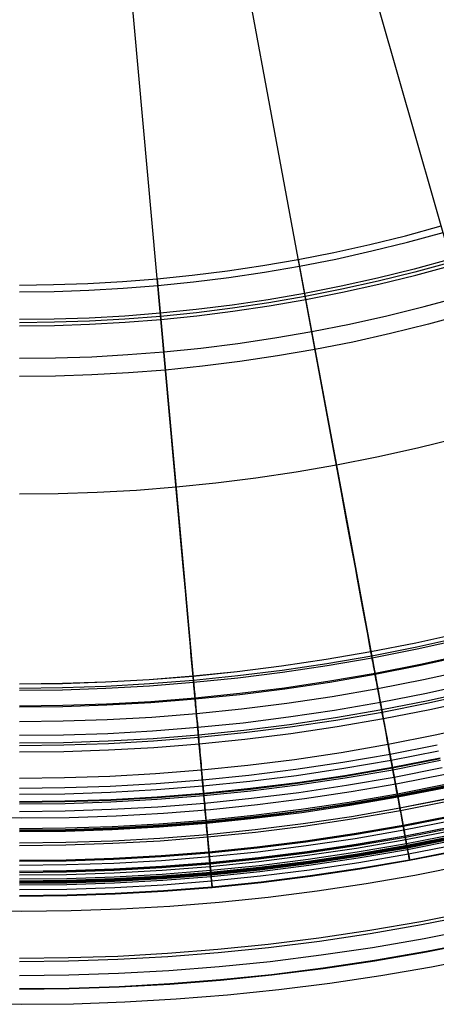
# Model space of a CAD drawing. Header units: millimetres. Extents: x -14 to 488, y -50 to 50.
# Tile 119 of 256: x 297.79 to 304.5, y -36.24 to -20.39. Entities that reach past the tile are written whole.
import ezdxf

# ---------------------------------------------------------------- set-up
doc = ezdxf.new("R2010")
doc.units = ezdxf.units.MM
doc.header["$MEASUREMENT"] = 0
doc.layers.add('Default', color=7, linetype='Continuous')

msp = doc.modelspace()

# ---------------------------------------------------------------- linework, layer by layer
at = {"layer": 'Default'}
for points in [[(297.791, -24.657), (298.339, -24.651), (298.891, -24.633), (299.447, -24.602), (300.007, -24.557), (300.571, -24.5), (301.137, -24.429), (301.707, -24.344), (302.278, -24.246), (302.851, -24.132), (303.426, -24.005), (304.001, -23.863), (304.576, -23.705)], [(304.729, -24.241), (304.141, -24.401), (303.553, -24.547), (302.966, -24.677), (302.379, -24.793), (301.795, -24.894), (301.213, -24.981), (300.633, -25.053), (300.057, -25.112), (299.484, -25.157), (298.915, -25.189), (298.351, -25.208), (297.791, -25.214)], [(304.743, -24.288), (304.153, -24.449), (303.564, -24.595), (302.976, -24.726), (302.388, -24.841), (301.803, -24.943), (301.22, -25.03), (300.639, -25.102), (300.061, -25.161), (299.488, -25.206), (298.918, -25.238), (298.352, -25.257), (297.791, -25.263)], [(297.791, -25.312), (298.353, -25.306), (298.92, -25.287), (299.491, -25.255), (300.066, -25.21), (300.644, -25.151), (301.226, -25.078), (301.811, -24.991), (302.397, -24.89), (302.986, -24.773), (303.575, -24.642), (304.166, -24.496), (304.756, -24.335)], [(304.982, -25.122), (304.372, -25.289), (303.762, -25.439), (303.154, -25.575), (302.546, -25.695), (301.941, -25.799), (301.337, -25.889), (300.737, -25.964), (300.139, -26.025), (299.546, -26.072), (298.956, -26.105), (298.371, -26.124), (297.791, -26.131)], [(304.849, -27.123), (304.196, -27.285), (303.543, -27.43), (302.891, -27.558), (302.242, -27.671), (301.594, -27.767), (300.95, -27.848), (300.31, -27.913), (299.673, -27.963), (299.041, -27.998), (298.413, -28.019), (297.791, -28.026)], [(304.849, -27.123), (304.196, -27.285), (303.543, -27.43), (302.891, -27.558), (302.242, -27.671), (301.594, -27.767), (300.95, -27.848), (300.31, -27.913), (299.673, -27.963), (299.041, -27.998), (298.413, -28.019), (297.791, -28.026)], [(304.894, -30.259), (304.17, -30.42), (303.447, -30.562), (302.727, -30.687), (302.009, -30.794), (301.295, -30.883), (300.584, -30.955), (299.878, -31.011), (299.177, -31.05), (298.481, -31.073), (297.791, -31.081)], [(304.894, -30.26), (304.17, -30.421), (303.447, -30.564), (302.727, -30.688), (302.009, -30.795), (301.295, -30.885), (300.584, -30.957), (299.878, -31.013), (299.177, -31.052), (298.481, -31.075), (297.791, -31.083)], [(304.909, -30.325), (304.184, -30.487), (303.459, -30.63), (302.738, -30.754), (302.018, -30.861), (301.302, -30.951), (300.59, -31.024), (299.883, -31.079), (299.18, -31.119), (298.483, -31.142), (297.791, -31.15)], [(304.917, -30.359), (304.191, -30.521), (303.466, -30.664), (302.743, -30.789), (302.023, -30.896), (301.306, -30.985), (300.593, -31.058), (299.885, -31.114), (299.182, -31.153), (298.484, -31.177), (297.791, -31.184)], [(304.975, -30.604), (304.242, -30.767), (303.512, -30.911), (302.783, -31.037), (302.057, -31.145), (301.335, -31.235), (300.616, -31.309), (299.902, -31.365), (299.193, -31.404), (298.489, -31.428), (297.791, -31.436)], [(304.979, -30.621), (304.246, -30.784), (303.515, -30.928), (302.786, -31.054), (302.059, -31.162), (301.337, -31.253), (300.618, -31.326), (299.903, -31.382), (299.194, -31.422), (298.49, -31.446), (297.791, -31.453)], [(305.032, -30.851), (304.294, -31.015), (303.558, -31.16), (302.823, -31.287), (302.091, -31.396), (301.363, -31.487), (300.639, -31.561), (299.919, -31.617), (299.204, -31.657), (298.495, -31.681), (297.791, -31.689)], [(305.083, -31.067), (304.34, -31.232), (303.598, -31.379), (302.858, -31.507), (302.122, -31.616), (301.388, -31.708), (300.659, -31.782), (299.934, -31.839), (299.214, -31.88), (298.5, -31.904), (297.791, -31.911)], [(305.111, -31.185), (304.365, -31.351), (303.62, -31.498), (302.878, -31.627), (302.138, -31.737), (301.402, -31.829), (300.67, -31.903), (299.942, -31.961), (299.219, -32.001), (298.502, -32.025), (297.791, -32.033)], [(305.12, -31.224), (304.373, -31.39), (303.627, -31.537), (302.884, -31.666), (302.144, -31.776), (301.406, -31.868), (300.673, -31.943), (299.945, -32), (299.221, -32.041), (298.503, -32.065), (297.791, -32.073)], [(305.144, -31.328), (304.395, -31.494), (303.647, -31.642), (302.901, -31.771), (302.158, -31.881), (301.418, -31.974), (300.683, -32.049), (299.952, -32.106), (299.226, -32.147), (298.506, -32.171), (297.791, -32.179)], [(305.241, -31.738), (304.481, -31.906), (303.723, -32.056), (302.968, -32.187), (302.215, -32.299), (301.466, -32.392), (300.721, -32.468), (299.98, -32.527), (299.245, -32.568), (298.515, -32.592), (297.791, -32.6)], [(304.514, -32.064), (303.753, -32.214), (302.993, -32.345), (302.237, -32.458), (301.484, -32.552), (300.735, -32.628), (299.991, -32.687), (299.252, -32.728), (298.519, -32.753), (297.791, -32.761)], [(304.535, -32.161), (303.771, -32.312), (303.009, -32.443), (302.25, -32.556), (301.495, -32.651), (300.744, -32.727), (299.998, -32.786), (299.256, -32.828), (298.521, -32.852), (297.791, -32.86)], [(304.558, -32.274), (303.792, -32.425), (303.027, -32.557), (302.266, -32.671), (301.508, -32.765), (300.754, -32.842), (300.005, -32.901), (299.261, -32.943), (298.523, -32.967), (297.791, -32.976)], [(297.791, -32.981), (298.523, -32.973), (299.262, -32.949), (300.006, -32.907), (300.755, -32.848), (301.509, -32.771), (302.267, -32.676), (303.028, -32.563), (303.793, -32.431), (304.56, -32.28)], [(304.567, -32.313), (303.799, -32.465), (303.034, -32.597), (302.272, -32.71), (301.513, -32.805), (300.758, -32.882), (300.008, -32.941), (299.263, -32.983), (298.524, -33.008), (297.791, -33.016)], [(304.591, -32.431), (303.821, -32.583), (303.053, -32.716), (302.288, -32.83), (301.526, -32.925), (300.769, -33.002), (300.016, -33.062), (299.269, -33.103), (298.527, -33.128), (297.791, -33.136)], [(297.069, -33.228), (297.83, -33.237), (298.59, -33.228), (299.349, -33.202), (300.108, -33.158), (300.866, -33.098), (301.622, -33.019), (302.376, -32.924), (303.128, -32.812), (303.877, -32.682), (304.668, -32.526)], [(297.069, -33.228), (297.83, -33.237), (298.59, -33.228), (299.349, -33.202), (300.108, -33.158), (300.866, -33.098), (301.622, -33.019), (302.376, -32.924), (303.128, -32.812), (303.877, -32.682), (304.668, -32.526)], [(304.648, -32.699), (303.871, -32.853), (303.096, -32.986), (302.325, -33.101), (301.557, -33.197), (300.793, -33.275), (300.035, -33.335), (299.281, -33.377), (298.533, -33.402), (297.791, -33.41)], [(304.652, -32.722), (303.875, -32.876), (303.1, -33.01), (302.328, -33.125), (301.56, -33.221), (300.796, -33.299), (300.036, -33.358), (299.282, -33.401), (298.534, -33.426), (297.791, -33.434)], [(304.655, -32.733), (303.877, -32.886), (303.102, -33.02), (302.33, -33.135), (301.561, -33.232), (300.797, -33.309), (300.037, -33.369), (299.282, -33.411), (298.534, -33.436), (297.791, -33.445)], [(304.658, -32.749), (303.88, -32.902), (303.105, -33.037), (302.332, -33.152), (301.563, -33.248), (300.798, -33.326), (300.038, -33.386), (299.283, -33.428), (298.534, -33.453), (297.791, -33.461)], [(304.695, -32.926), (303.913, -33.081), (303.133, -33.216), (302.357, -33.331), (301.583, -33.428), (300.814, -33.506), (300.05, -33.567), (299.291, -33.609), (298.538, -33.634), (297.791, -33.642)], [(304.695, -32.927), (303.913, -33.081), (303.133, -33.216), (302.357, -33.332), (301.583, -33.428), (300.814, -33.507), (300.05, -33.567), (299.291, -33.609), (298.538, -33.634), (297.791, -33.643)], [(304.704, -32.967), (303.921, -33.122), (303.14, -33.257), (302.362, -33.372), (301.588, -33.469), (300.818, -33.548), (300.053, -33.608), (299.293, -33.65), (298.539, -33.676), (297.791, -33.684)], [(304.753, -33.201), (303.964, -33.356), (303.178, -33.492), (302.395, -33.609), (301.615, -33.706), (300.839, -33.785), (300.069, -33.846), (299.304, -33.889), (298.544, -33.914), (297.791, -33.922)], [(304.756, -33.216), (303.967, -33.372), (303.18, -33.508), (302.397, -33.624), (301.617, -33.722), (300.841, -33.801), (300.07, -33.862), (299.304, -33.904), (298.545, -33.93), (297.791, -33.938)], [(304.769, -33.278), (303.978, -33.434), (303.19, -33.57), (302.405, -33.687), (301.624, -33.785), (300.847, -33.864), (300.074, -33.925), (299.307, -33.968), (298.546, -33.993), (297.791, -34.002)], [(304.788, -33.372), (303.996, -33.528), (303.206, -33.665), (302.418, -33.782), (301.635, -33.88), (300.855, -33.959), (300.081, -34.02), (299.311, -34.063), (298.548, -34.089), (297.791, -34.097)], [(304.789, -33.375), (303.997, -33.532), (303.206, -33.668), (302.419, -33.786), (301.635, -33.884), (300.856, -33.963), (300.081, -34.024), (299.312, -34.067), (298.548, -34.093), (297.791, -34.101)], [(304.793, -33.393), (304, -33.549), (303.209, -33.686), (302.421, -33.803), (301.637, -33.902), (300.857, -33.981), (300.082, -34.042), (299.312, -34.085), (298.549, -34.111), (297.791, -34.119)], [(304.801, -33.432), (304.007, -33.589), (303.215, -33.726), (302.427, -33.843), (301.642, -33.942), (300.861, -34.021), (300.085, -34.082), (299.314, -34.125), (298.55, -34.151), (297.791, -34.159)], [(304.814, -33.495), (304.019, -33.652), (303.226, -33.79), (302.435, -33.907), (301.649, -34.006), (300.867, -34.085), (300.089, -34.147), (299.317, -34.19), (298.551, -34.215), (297.791, -34.224)], [(304.82, -33.524), (304.024, -33.681), (303.23, -33.818), (302.439, -33.936), (301.652, -34.034), (300.869, -34.114), (300.091, -34.175), (299.318, -34.219), (298.552, -34.244), (297.791, -34.253)], [(304.823, -33.537), (304.027, -33.694), (303.232, -33.832), (302.441, -33.949), (301.654, -34.048), (300.87, -34.128), (300.092, -34.189), (299.319, -34.232), (298.552, -34.258), (297.791, -34.266)], [(304.826, -33.55), (304.029, -33.707), (303.234, -33.845), (302.443, -33.962), (301.655, -34.061), (300.872, -34.141), (300.093, -34.202), (299.32, -34.245), (298.552, -34.271), (297.791, -34.279)], [(304.829, -33.564), (304.032, -33.721), (303.237, -33.858), (302.445, -33.976), (301.657, -34.075), (300.873, -34.155), (300.094, -34.216), (299.32, -34.259), (298.553, -34.285), (297.791, -34.293)], [(304.834, -33.591), (304.037, -33.748), (303.241, -33.885), (302.449, -34.003), (301.66, -34.102), (300.875, -34.182), (300.096, -34.243), (299.321, -34.287), (298.553, -34.312), (297.791, -34.321)], [(304.85, -33.663), (304.05, -33.82), (303.253, -33.958), (302.459, -34.076), (301.668, -34.175), (300.882, -34.255), (300.101, -34.317), (299.325, -34.36), (298.555, -34.386), (297.791, -34.395)], [(304.869, -33.756), (304.067, -33.914), (303.268, -34.052), (302.471, -34.171), (301.679, -34.27), (300.89, -34.35), (300.107, -34.412), (299.329, -34.455), (298.557, -34.481), (297.791, -34.49)], [(304.871, -33.765), (304.069, -33.923), (303.269, -34.061), (302.473, -34.18), (301.68, -34.279), (300.891, -34.359), (300.108, -34.421), (299.329, -34.464), (298.557, -34.49), (297.791, -34.499)], [(297.035, -34.728), (297.83, -34.737), (298.624, -34.728), (299.418, -34.7), (300.211, -34.655), (301.003, -34.591), (301.793, -34.51), (302.582, -34.41), (303.367, -34.292), (304.15, -34.157), (304.976, -33.993)], [(297.035, -34.728), (297.83, -34.737), (298.624, -34.728), (299.418, -34.7), (300.211, -34.655), (301.003, -34.591), (301.793, -34.51), (302.582, -34.41), (303.367, -34.292), (304.15, -34.157), (304.976, -33.993)], [(305.076, -34.744), (304.251, -34.907), (303.428, -35.05), (302.609, -35.172), (301.793, -35.274), (300.981, -35.356), (300.175, -35.42), (299.374, -35.465), (298.579, -35.491), (297.791, -35.5)], [(305.087, -34.795), (304.26, -34.958), (303.436, -35.1), (302.616, -35.223), (301.798, -35.325), (300.986, -35.408), (300.178, -35.471), (299.376, -35.516), (298.581, -35.543), (297.791, -35.551)], [(305.134, -35.018), (304.302, -35.182), (303.473, -35.325), (302.646, -35.448), (301.824, -35.551), (301.006, -35.634), (300.194, -35.698), (299.386, -35.743), (298.586, -35.77), (297.791, -35.779)], [(305.177, -35.224), (304.34, -35.389), (303.506, -35.533), (302.675, -35.657), (301.848, -35.76), (301.025, -35.844), (300.208, -35.908), (299.396, -35.954), (298.59, -35.981), (297.791, -35.99)], [(305.179, -35.233), (304.342, -35.398), (303.507, -35.542), (302.676, -35.666), (301.849, -35.769), (301.026, -35.853), (300.208, -35.917), (299.396, -35.963), (298.59, -35.99), (297.791, -35.999)], [(297.001, -36.227), (297.83, -36.237), (298.658, -36.227), (299.487, -36.199), (300.314, -36.151), (301.14, -36.085), (301.965, -36), (302.787, -35.896), (303.606, -35.773), (304.423, -35.632), (305.285, -35.461)]]:
    msp.add_lwpolyline(points, dxfattribs=at)
at = {"layer": 'Default', "extrusion": (0.983305, 0.181963, 0)}
for points in [[(-78.844, 111.032), (-78.841, 111.047), (-78.839, 111.063), (-78.837, 111.079), (-78.835, 111.094), (-78.834, 111.11), (-78.833, 111.127), (-78.832, 111.143), (-78.832, 111.159), (-78.832, 111.176), (-78.833, 111.193), (-78.833, 111.209), (-78.835, 111.226), (-78.837, 111.243), (-78.839, 111.26), (-78.841, 111.277), (-78.844, 111.294), (-78.848, 111.311), (-78.852, 111.328), (-78.856, 111.345), (-78.861, 111.362), (-78.866, 111.379), (-78.872, 111.396), (-78.878, 111.413), (-78.885, 111.43), (-78.892, 111.446), (-78.899, 111.462), (-78.907, 111.479), (-78.916, 111.495), (-78.924, 111.51), (-78.934, 111.526), (-78.943, 111.541), (-78.953, 111.556), (-78.964, 111.571), (-78.974, 111.586), (-78.985, 111.6), (-78.997, 111.614), (-79.009, 111.628), (-79.021, 111.641), (-79.033, 111.654), (-79.046, 111.667), (-79.059, 111.679), (-79.072, 111.691), (-79.086, 111.702), (-79.1, 111.713), (-79.114, 111.724), (-79.128, 111.734), (-79.143, 111.744), (-79.157, 111.754), (-79.172, 111.763), (-79.187, 111.772), (-79.202, 111.78), (-79.217, 111.788), (-79.232, 111.795), (-79.247, 111.802), (-79.263, 111.809), (-79.278, 111.815), (-79.293, 111.821), (-79.309, 111.826), (-79.324, 111.831), (-79.34, 111.836), (-79.355, 111.84), (-79.37, 111.844), (-79.386, 111.847), (-79.401, 111.85)], [(-80.318, 111.312), (-80.315, 111.327), (-80.311, 111.342), (-80.308, 111.358), (-80.303, 111.373), (-80.299, 111.389), (-80.294, 111.404), (-80.288, 111.419), (-80.283, 111.435), (-80.276, 111.45), (-80.27, 111.466), (-80.263, 111.481), (-80.255, 111.496), (-80.248, 111.511), (-80.239, 111.526), (-80.231, 111.541), (-80.221, 111.556), (-80.212, 111.571), (-80.202, 111.585), (-80.192, 111.599), (-80.181, 111.613), (-80.17, 111.627), (-80.158, 111.641), (-80.146, 111.654), (-80.134, 111.667), (-80.122, 111.68), (-80.109, 111.692), (-80.095, 111.704), (-80.082, 111.716), (-80.068, 111.728), (-80.053, 111.739), (-80.039, 111.75), (-80.024, 111.76), (-80.009, 111.77), (-79.993, 111.78), (-79.978, 111.789), (-79.962, 111.798), (-79.946, 111.806), (-79.93, 111.814), (-79.913, 111.821), (-79.897, 111.829), (-79.88, 111.835), (-79.864, 111.841), (-79.847, 111.847), (-79.83, 111.852), (-79.813, 111.857), (-79.796, 111.861), (-79.779, 111.865), (-79.762, 111.869), (-79.745, 111.872), (-79.727, 111.875), (-79.71, 111.877), (-79.694, 111.878), (-79.677, 111.88), (-79.66, 111.881), (-79.643, 111.881), (-79.627, 111.881), (-79.61, 111.881), (-79.594, 111.88), (-79.578, 111.879), (-79.562, 111.878), (-79.546, 111.876), (-79.53, 111.874), (-79.514, 111.872), (-79.499, 111.869)]]:
    msp.add_lwpolyline(points, dxfattribs=at)
at = {"layer": 'Default', "extrusion": (0.995955, 0.089854, 0)}
for points in [[(-51.415, 111.032), (-51.412, 111.047), (-51.41, 111.063), (-51.408, 111.079), (-51.406, 111.094), (-51.405, 111.11), (-51.404, 111.127), (-51.403, 111.143), (-51.403, 111.159), (-51.403, 111.176), (-51.403, 111.193), (-51.404, 111.209), (-51.406, 111.226), (-51.407, 111.243), (-51.41, 111.26), (-51.412, 111.277), (-51.415, 111.294), (-51.419, 111.311), (-51.423, 111.328), (-51.427, 111.345), (-51.432, 111.362), (-51.437, 111.379), (-51.443, 111.396), (-51.449, 111.413), (-51.456, 111.43), (-51.463, 111.446), (-51.47, 111.462), (-51.478, 111.479), (-51.486, 111.495), (-51.495, 111.51), (-51.504, 111.526), (-51.514, 111.541), (-51.524, 111.556), (-51.534, 111.571), (-51.545, 111.586), (-51.556, 111.6), (-51.568, 111.614), (-51.58, 111.628), (-51.592, 111.641), (-51.604, 111.654), (-51.617, 111.667), (-51.63, 111.679), (-51.643, 111.691), (-51.657, 111.702), (-51.671, 111.713), (-51.685, 111.724), (-51.699, 111.734), (-51.713, 111.744), (-51.728, 111.754), (-51.743, 111.763), (-51.758, 111.772), (-51.773, 111.78), (-51.788, 111.788), (-51.803, 111.795), (-51.818, 111.802), (-51.834, 111.809), (-51.849, 111.815), (-51.864, 111.821), (-51.88, 111.826), (-51.895, 111.831), (-51.911, 111.836), (-51.926, 111.84), (-51.941, 111.844), (-51.957, 111.847), (-51.972, 111.85)], [(-52.889, 111.312), (-52.886, 111.327), (-52.882, 111.342), (-52.878, 111.358), (-52.874, 111.373), (-52.87, 111.389), (-52.865, 111.404), (-52.859, 111.419), (-52.853, 111.435), (-52.847, 111.45), (-52.841, 111.466), (-52.834, 111.481), (-52.826, 111.496), (-52.818, 111.511), (-52.81, 111.526), (-52.801, 111.541), (-52.792, 111.556), (-52.783, 111.571), (-52.773, 111.585), (-52.763, 111.599), (-52.752, 111.613), (-52.741, 111.627), (-52.729, 111.641), (-52.717, 111.654), (-52.705, 111.667), (-52.692, 111.68), (-52.679, 111.692), (-52.666, 111.704), (-52.652, 111.716), (-52.639, 111.728), (-52.624, 111.739), (-52.61, 111.75), (-52.595, 111.76), (-52.58, 111.77), (-52.564, 111.78), (-52.549, 111.789), (-52.533, 111.798), (-52.517, 111.806), (-52.501, 111.814), (-52.484, 111.821), (-52.468, 111.829), (-52.451, 111.835), (-52.434, 111.841), (-52.418, 111.847), (-52.401, 111.852), (-52.384, 111.857), (-52.367, 111.861), (-52.35, 111.865), (-52.332, 111.869), (-52.315, 111.872), (-52.298, 111.875), (-52.281, 111.877), (-52.264, 111.878), (-52.247, 111.88), (-52.231, 111.881), (-52.214, 111.881), (-52.197, 111.881), (-52.181, 111.881), (-52.165, 111.88), (-52.148, 111.879), (-52.132, 111.878), (-52.117, 111.876), (-52.101, 111.874), (-52.085, 111.872), (-52.07, 111.869)]]:
    msp.add_lwpolyline(points, dxfattribs=at)
at = {"layer": 'Default', "extrusion": (0.983306, 0.181957, 0)}
for points in [[(-87.429, 24.755), (-87.429, 24.722), (-87.43, 24.688), (-87.432, 24.655), (-87.435, 24.621), (-87.438, 24.586), (-87.443, 24.552), (-87.448, 24.517), (-87.454, 24.482), (-87.461, 24.448), (-87.469, 24.413), (-87.477, 24.378), (-87.487, 24.343), (-87.497, 24.308), (-87.509, 24.273), (-87.521, 24.238), (-87.534, 24.203), (-87.548, 24.169), (-87.563, 24.134), (-87.579, 24.1), (-87.596, 24.066), (-87.614, 24.033), (-87.633, 24), (-87.653, 23.967), (-87.673, 23.935), (-87.695, 23.903), (-87.717, 23.871), (-87.74, 23.84), (-87.764, 23.81), (-87.789, 23.78), (-87.815, 23.751), (-87.841, 23.722), (-87.868, 23.695), (-87.896, 23.668), (-87.924, 23.641), (-87.954, 23.616), (-87.983, 23.591), (-88.014, 23.567), (-88.045, 23.544), (-88.076, 23.521), (-88.108, 23.5), (-88.14, 23.479), (-88.173, 23.46), (-88.206, 23.441), (-88.24, 23.423), (-88.274, 23.406), (-88.308, 23.39), (-88.342, 23.375), (-88.377, 23.361), (-88.411, 23.347), (-88.446, 23.335), (-88.481, 23.324), (-88.516, 23.313), (-88.551, 23.304), (-88.586, 23.295), (-88.621, 23.287), (-88.656, 23.28), (-88.691, 23.274), (-88.725, 23.269), (-88.76, 23.265), (-88.794, 23.261), (-88.828, 23.259), (-88.862, 23.257), (-88.896, 23.256), (-88.929, 23.255), (-88.962, 23.256), (-88.996, 23.257), (-89.03, 23.259), (-89.064, 23.261), (-89.098, 23.265), (-89.132, 23.269), (-89.167, 23.274), (-89.202, 23.28), (-89.237, 23.287), (-89.272, 23.295), (-89.307, 23.304), (-89.342, 23.313), (-89.377, 23.324), (-89.411, 23.335), (-89.446, 23.347), (-89.481, 23.361), (-89.516, 23.375), (-89.55, 23.39), (-89.584, 23.406), (-89.618, 23.423), (-89.651, 23.441), (-89.684, 23.46), (-89.717, 23.479), (-89.75, 23.5), (-89.782, 23.521), (-89.813, 23.544), (-89.844, 23.567), (-89.874, 23.591), (-89.904, 23.616), (-89.933, 23.641), (-89.962, 23.668), (-89.99, 23.695), (-90.017, 23.722), (-90.043, 23.751), (-90.069, 23.78), (-90.093, 23.81), (-90.117, 23.84), (-90.141, 23.871), (-90.163, 23.903), (-90.184, 23.935), (-90.205, 23.967), (-90.225, 24), (-90.243, 24.033), (-90.261, 24.066), (-90.278, 24.1), (-90.294, 24.134), (-90.309, 24.169), (-90.324, 24.203), (-90.337, 24.238), (-90.349, 24.273), (-90.36, 24.308), (-90.371, 24.343), (-90.381, 24.378), (-90.389, 24.413), (-90.397, 24.448), (-90.404, 24.482), (-90.41, 24.517), (-90.415, 24.552), (-90.419, 24.586), (-90.423, 24.621), (-90.425, 24.655), (-90.427, 24.688), (-90.428, 24.722), (-90.429, 24.755)], [(-90.429, 24.755), (-90.428, 24.789), (-90.427, 24.822), (-90.425, 24.856), (-90.423, 24.89), (-90.419, 24.924), (-90.415, 24.959), (-90.41, 24.994), (-90.404, 25.028), (-90.397, 25.063), (-90.389, 25.098), (-90.381, 25.133), (-90.371, 25.168), (-90.36, 25.203), (-90.349, 25.238), (-90.337, 25.273), (-90.324, 25.307), (-90.309, 25.342), (-90.294, 25.376), (-90.278, 25.41), (-90.261, 25.444), (-90.243, 25.478), (-90.225, 25.511), (-90.205, 25.544), (-90.184, 25.576), (-90.163, 25.608), (-90.141, 25.64), (-90.117, 25.67), (-90.093, 25.701), (-90.069, 25.731), (-90.043, 25.76), (-90.017, 25.788), (-89.99, 25.816), (-89.962, 25.843), (-89.933, 25.869), (-89.904, 25.895), (-89.874, 25.92), (-89.844, 25.944), (-89.813, 25.967), (-89.782, 25.989), (-89.75, 26.011), (-89.717, 26.031), (-89.684, 26.051), (-89.651, 26.07), (-89.618, 26.088), (-89.584, 26.105), (-89.55, 26.121), (-89.516, 26.136), (-89.481, 26.15), (-89.446, 26.163), (-89.411, 26.176), (-89.377, 26.187), (-89.342, 26.197), (-89.307, 26.207), (-89.272, 26.216), (-89.237, 26.223), (-89.202, 26.23), (-89.167, 26.236), (-89.132, 26.241), (-89.098, 26.246), (-89.064, 26.249), (-89.03, 26.252), (-88.996, 26.254), (-88.962, 26.255), (-88.929, 26.255), (-88.896, 26.255), (-88.862, 26.254), (-88.828, 26.252), (-88.794, 26.249), (-88.76, 26.246), (-88.725, 26.241), (-88.691, 26.236), (-88.656, 26.23), (-88.621, 26.223), (-88.586, 26.216), (-88.551, 26.207), (-88.516, 26.197), (-88.481, 26.187), (-88.446, 26.176), (-88.411, 26.163), (-88.377, 26.15), (-88.342, 26.136), (-88.308, 26.121), (-88.274, 26.105), (-88.24, 26.088), (-88.206, 26.07), (-88.173, 26.051), (-88.14, 26.031), (-88.108, 26.011), (-88.076, 25.989), (-88.045, 25.967), (-88.014, 25.944), (-87.983, 25.92), (-87.954, 25.895), (-87.924, 25.869), (-87.896, 25.843), (-87.868, 25.816), (-87.841, 25.788), (-87.815, 25.76), (-87.789, 25.731), (-87.764, 25.701), (-87.74, 25.67), (-87.717, 25.64), (-87.695, 25.608), (-87.673, 25.576), (-87.653, 25.544), (-87.633, 25.511), (-87.614, 25.478), (-87.596, 25.444), (-87.579, 25.41), (-87.563, 25.376), (-87.548, 25.342), (-87.534, 25.307), (-87.521, 25.273), (-87.509, 25.238), (-87.497, 25.203), (-87.487, 25.168), (-87.477, 25.133), (-87.469, 25.098), (-87.461, 25.063), (-87.454, 25.028), (-87.448, 24.994), (-87.443, 24.959), (-87.438, 24.924), (-87.435, 24.89), (-87.432, 24.856), (-87.43, 24.822), (-87.429, 24.789), (-87.429, 24.755)]]:
    msp.add_lwpolyline(points, dxfattribs=at)
at = {"layer": 'Default', "extrusion": (1, 0, 0)}
for points in [[(-33.237, 24.755), (-33.237, 24.722), (-33.238, 24.688), (-33.24, 24.655), (-33.243, 24.621), (-33.246, 24.586), (-33.251, 24.552), (-33.256, 24.517), (-33.262, 24.482), (-33.269, 24.448), (-33.276, 24.413), (-33.285, 24.378), (-33.295, 24.343), (-33.305, 24.308), (-33.316, 24.273), (-33.329, 24.238), (-33.342, 24.203), (-33.356, 24.169), (-33.371, 24.134), (-33.387, 24.1), (-33.404, 24.066), (-33.422, 24.033), (-33.441, 24), (-33.461, 23.967), (-33.481, 23.935), (-33.503, 23.903), (-33.525, 23.871), (-33.548, 23.84), (-33.572, 23.81), (-33.597, 23.78), (-33.623, 23.751), (-33.649, 23.722), (-33.676, 23.695), (-33.704, 23.668), (-33.732, 23.641), (-33.761, 23.616), (-33.791, 23.591), (-33.822, 23.567), (-33.852, 23.544), (-33.884, 23.521), (-33.916, 23.5), (-33.948, 23.479), (-33.981, 23.46), (-34.014, 23.441), (-34.048, 23.423), (-34.082, 23.406), (-34.116, 23.39), (-34.15, 23.375), (-34.185, 23.361), (-34.219, 23.347), (-34.254, 23.335), (-34.289, 23.324), (-34.324, 23.313), (-34.359, 23.304), (-34.394, 23.295), (-34.429, 23.287), (-34.464, 23.28), (-34.498, 23.274), (-34.533, 23.269), (-34.568, 23.265), (-34.602, 23.261), (-34.636, 23.259), (-34.67, 23.257), (-34.703, 23.256), (-34.737, 23.255), (-34.77, 23.256), (-34.804, 23.257), (-34.837, 23.259), (-34.871, 23.261), (-34.906, 23.265), (-34.94, 23.269), (-34.975, 23.274), (-35.01, 23.28), (-35.044, 23.287), (-35.079, 23.295), (-35.114, 23.304), (-35.149, 23.313), (-35.184, 23.324), (-35.219, 23.335), (-35.254, 23.347), (-35.289, 23.361), (-35.323, 23.375), (-35.358, 23.39), (-35.392, 23.406), (-35.426, 23.423), (-35.459, 23.441), (-35.492, 23.46), (-35.525, 23.479), (-35.557, 23.5), (-35.589, 23.521), (-35.621, 23.544), (-35.652, 23.567), (-35.682, 23.591), (-35.712, 23.616), (-35.741, 23.641), (-35.77, 23.668), (-35.797, 23.695), (-35.824, 23.722), (-35.851, 23.751), (-35.876, 23.78), (-35.901, 23.81), (-35.925, 23.84), (-35.948, 23.871), (-35.971, 23.903), (-35.992, 23.935), (-36.013, 23.967), (-36.032, 24), (-36.051, 24.033), (-36.069, 24.066), (-36.086, 24.1), (-36.102, 24.134), (-36.117, 24.169), (-36.131, 24.203), (-36.145, 24.238), (-36.157, 24.273), (-36.168, 24.308), (-36.179, 24.343), (-36.188, 24.378), (-36.197, 24.413), (-36.205, 24.448), (-36.212, 24.482), (-36.218, 24.517), (-36.223, 24.552), (-36.227, 24.586), (-36.231, 24.621), (-36.233, 24.655), (-36.235, 24.688), (-36.236, 24.722), (-36.237, 24.755)], [(-36.237, 24.755), (-36.236, 24.789), (-36.235, 24.822), (-36.233, 24.856), (-36.231, 24.89), (-36.227, 24.924), (-36.223, 24.959), (-36.218, 24.994), (-36.212, 25.028), (-36.205, 25.063), (-36.197, 25.098), (-36.188, 25.133), (-36.179, 25.168), (-36.168, 25.203), (-36.157, 25.238), (-36.145, 25.273), (-36.131, 25.307), (-36.117, 25.342), (-36.102, 25.376), (-36.086, 25.41), (-36.069, 25.444), (-36.051, 25.478), (-36.032, 25.511), (-36.013, 25.544), (-35.992, 25.576), (-35.971, 25.608), (-35.948, 25.64), (-35.925, 25.67), (-35.901, 25.701), (-35.876, 25.731), (-35.851, 25.76), (-35.824, 25.788), (-35.797, 25.816), (-35.77, 25.843), (-35.741, 25.869), (-35.712, 25.895), (-35.682, 25.92), (-35.652, 25.944), (-35.621, 25.967), (-35.589, 25.989), (-35.557, 26.011), (-35.525, 26.031), (-35.492, 26.051), (-35.459, 26.07), (-35.426, 26.088), (-35.392, 26.105), (-35.358, 26.121), (-35.323, 26.136), (-35.289, 26.15), (-35.254, 26.163), (-35.219, 26.176), (-35.184, 26.187), (-35.149, 26.197), (-35.114, 26.207), (-35.079, 26.216), (-35.044, 26.223), (-35.01, 26.23), (-34.975, 26.236), (-34.94, 26.241), (-34.906, 26.246), (-34.871, 26.249), (-34.837, 26.252), (-34.804, 26.254), (-34.77, 26.255), (-34.737, 26.255), (-34.703, 26.255), (-34.67, 26.254), (-34.636, 26.252), (-34.602, 26.249), (-34.568, 26.246), (-34.533, 26.241), (-34.498, 26.236), (-34.464, 26.23), (-34.429, 26.223), (-34.394, 26.216), (-34.359, 26.207), (-34.324, 26.197), (-34.289, 26.187), (-34.254, 26.176), (-34.219, 26.163), (-34.185, 26.15), (-34.15, 26.136), (-34.116, 26.121), (-34.082, 26.105), (-34.048, 26.088), (-34.014, 26.07), (-33.981, 26.051), (-33.948, 26.031), (-33.916, 26.011), (-33.884, 25.989), (-33.852, 25.967), (-33.822, 25.944), (-33.791, 25.92), (-33.761, 25.895), (-33.732, 25.869), (-33.704, 25.843), (-33.676, 25.816), (-33.649, 25.788), (-33.623, 25.76), (-33.597, 25.731), (-33.572, 25.701), (-33.548, 25.67), (-33.525, 25.64), (-33.503, 25.608), (-33.481, 25.576), (-33.461, 25.544), (-33.441, 25.511), (-33.422, 25.478), (-33.404, 25.444), (-33.387, 25.41), (-33.371, 25.376), (-33.356, 25.342), (-33.342, 25.307), (-33.329, 25.273), (-33.316, 25.238), (-33.305, 25.203), (-33.295, 25.168), (-33.285, 25.133), (-33.276, 25.098), (-33.269, 25.063), (-33.262, 25.028), (-33.256, 24.994), (-33.251, 24.959), (-33.246, 24.924), (-33.243, 24.89), (-33.24, 24.856), (-33.238, 24.822), (-33.237, 24.789), (-33.237, 24.755)]]:
    msp.add_lwpolyline(points, dxfattribs=at)
at = {"layer": 'Default'}
for points in [[(305.626, -27.373, 1.506), (297.791, 0, 1.5)], [(303.793, -32.431, 27.632), (303.781, -32.365, 27.611), (303.769, -32.3, 27.588), (303.757, -32.236, 27.564), (303.745, -32.173, 27.538), (303.733, -32.11, 27.509), (303.722, -32.049, 27.479), (303.711, -31.988, 27.448), (303.7, -31.929, 27.415), (303.689, -31.87, 27.38), (303.679, -31.813, 27.344), (303.668, -31.757, 27.307), (303.658, -31.703, 27.268), (303.648, -31.65, 27.228), (303.639, -31.598, 27.187), (303.629, -31.547, 27.145), (303.62, -31.498, 27.102), (303.611, -31.451, 27.057), (303.603, -31.405, 27.012), (303.595, -31.36, 26.966), (303.587, -31.317, 26.919), (303.579, -31.276, 26.872), (303.572, -31.236, 26.824), (303.565, -31.197, 26.775), (303.558, -31.16, 26.726), (303.551, -31.124, 26.676), (303.545, -31.09, 26.626), (303.539, -31.057, 26.575), (303.533, -31.025, 26.524), (303.527, -30.995, 26.473), (303.522, -30.965, 26.422), (303.516, -30.938, 26.371), (303.512, -30.911, 26.319), (303.507, -30.885, 26.267), (303.502, -30.861, 26.215), (303.498, -30.838, 26.163), (303.494, -30.816, 26.111), (303.49, -30.795, 26.059), (303.486, -30.775, 26.006), (303.483, -30.756, 25.954), (303.48, -30.738, 25.902), (303.474, -30.706, 25.797), (303.468, -30.677, 25.692), (303.464, -30.652, 25.587), (303.459, -30.63, 25.482), (303.456, -30.611, 25.377), (303.453, -30.595, 25.273), (303.451, -30.583, 25.168), (303.449, -30.573, 25.064), (303.448, -30.566, 24.96), (303.447, -30.562, 24.856), (303.447, -30.561, 24.753), (303.447, -30.562, 24.649), (303.448, -30.566, 24.546), (303.449, -30.572, 24.443), (303.451, -30.581, 24.34), (303.453, -30.593, 24.237), (303.455, -30.607, 24.135), (303.458, -30.623, 24.033), (303.462, -30.642, 23.931), (303.466, -30.664, 23.83), (303.47, -30.688, 23.728), (303.475, -30.714, 23.627), (303.48, -30.743, 23.527), (303.486, -30.775, 23.427), (303.493, -30.809, 23.327), (303.5, -30.846, 23.228), (303.507, -30.886, 23.13), (303.515, -30.928, 23.031), (303.523, -30.974, 22.934), (303.532, -31.022, 22.837), (303.542, -31.073, 22.741), (303.552, -31.128, 22.646), (303.562, -31.185, 22.552), (303.574, -31.246, 22.459), (303.586, -31.311, 22.367), (303.598, -31.379, 22.277), (303.611, -31.45, 22.188), (303.625, -31.525, 22.1), (303.632, -31.564, 22.057), (303.64, -31.604, 22.015), (303.647, -31.645, 21.973), (303.655, -31.687, 21.931), (303.663, -31.729, 21.89), (303.671, -31.773, 21.85), (303.679, -31.818, 21.81), (303.688, -31.863, 21.771), (303.696, -31.91, 21.733), (303.705, -31.958, 21.695), (303.714, -32.006, 21.658), (303.727, -32.074, 21.609), (303.73, -32.092, 21.595), (303.734, -32.111, 21.58), (303.737, -32.13, 21.564), (303.741, -32.15, 21.547), (303.745, -32.171, 21.529), (303.753, -32.214, 21.488), (303.761, -32.261, 21.441), (303.771, -32.312, 21.387), (303.781, -32.366, 21.325), (303.792, -32.425, 21.256), (303.803, -32.486, 21.182), (303.814, -32.545, 21.106), (303.825, -32.603, 21.029), (303.835, -32.66, 20.948), (303.846, -32.716, 20.862), (303.856, -32.773, 20.77), (303.867, -32.829, 20.67), (303.877, -32.886, 20.562), (303.888, -32.944, 20.444), (303.899, -33.003, 20.315), (303.91, -33.062, 20.173), (303.921, -33.122, 20.019), (303.932, -33.181, 19.85), (303.943, -33.24, 19.666), (303.953, -33.299, 19.466), (303.964, -33.356, 19.249), (303.974, -33.412, 19.015), (303.985, -33.467, 18.762), (303.994, -33.52, 18.49), (304.004, -33.571, 18.198), (304.013, -33.62, 17.886), (304.021, -33.666, 17.552), (304.037, -33.748, 16.82), (304.049, -33.816, 15.995), (304.059, -33.867, 15.073), (304.065, -33.901, 14.048), (304.069, -33.923, 6.857), (304.069, -33.921, 6.677), (304.068, -33.916, 6.5), (304.066, -33.908, 6.328), (304.064, -33.897, 6.16), (304.061, -33.882, 5.995), (304.058, -33.865, 5.834), (304.054, -33.844, 5.678), (304.05, -33.82, 5.525), (304.045, -33.794, 5.376), (304.04, -33.765, 5.231), (304.034, -33.732, 5.09), (304.027, -33.698, 4.953), (304.02, -33.66, 4.819), (304.013, -33.62, 4.689), (304.005, -33.577, 4.563), (303.997, -33.532, 4.44), (303.988, -33.484, 4.321), (303.978, -33.434, 4.205), (303.969, -33.381, 4.093), (303.958, -33.326, 3.983), (303.948, -33.269, 3.877), (303.937, -33.209, 3.774), (303.925, -33.146, 3.673), (303.913, -33.081, 3.575), (303.901, -33.014, 3.48), (303.888, -32.944, 3.388), (303.874, -32.871, 3.297), (303.86, -32.796, 3.21), (303.846, -32.717, 3.124), (303.831, -32.636, 3.041), (303.815, -32.552, 2.96), (303.799, -32.465, 2.88), (303.782, -32.374, 2.803), (303.765, -32.28, 2.728), (303.747, -32.183, 2.654), (303.728, -32.082, 2.582), (303.709, -31.978, 2.513), (303.689, -31.87, 2.445), (303.668, -31.758, 2.379), (303.647, -31.642, 2.316), (303.625, -31.522, 2.254), (303.602, -31.398, 2.194), (303.578, -31.269, 2.136), (303.553, -31.137, 2.08), (303.528, -31, 2.027), (303.502, -30.859, 1.975), (303.475, -30.714, 1.926), (303.447, -30.564, 1.88), (303.419, -30.41, 1.836), (303.389, -30.251, 1.794), (303.359, -30.087, 1.755), (303.328, -29.92, 1.718), (303.296, -29.747, 1.684), (303.264, -29.571, 1.653), (303.23, -29.39, 1.625), (303.196, -29.204, 1.599), (303.124, -28.819, 1.556), (303.05, -28.417, 1.525), (302.972, -27.996, 1.506), (297.791, 0, 1.5)], [(300.755, -32.848, 27.632), (300.749, -32.781, 27.611), (300.743, -32.716, 27.588), (300.737, -32.651, 27.564), (300.731, -32.586, 27.538), (300.726, -32.523, 27.509), (300.72, -32.461, 27.479), (300.714, -32.4, 27.448), (300.709, -32.339, 27.415), (300.704, -32.28, 27.38), (300.699, -32.223, 27.344), (300.693, -32.166, 27.307), (300.688, -32.111, 27.268), (300.684, -32.057, 27.228), (300.679, -32.004, 27.187), (300.674, -31.953, 27.145), (300.67, -31.903, 27.102), (300.665, -31.855, 27.057), (300.661, -31.809, 27.012), (300.657, -31.764, 26.966), (300.653, -31.72, 26.919), (300.649, -31.678, 26.872), (300.646, -31.638, 26.824), (300.642, -31.598, 26.775), (300.639, -31.561, 26.726), (300.636, -31.525, 26.676), (300.632, -31.49, 26.626), (300.629, -31.456, 26.575), (300.626, -31.424, 26.524), (300.624, -31.393, 26.473), (300.621, -31.364, 26.422), (300.618, -31.336, 26.371), (300.616, -31.309, 26.319), (300.614, -31.283, 26.267), (300.612, -31.258, 26.215), (300.609, -31.235, 26.163), (300.607, -31.212, 26.111), (300.605, -31.191, 26.059), (300.604, -31.171, 26.006), (300.602, -31.152, 25.954), (300.6, -31.134, 25.902), (300.597, -31.101, 25.797), (300.595, -31.071, 25.692), (300.592, -31.046, 25.587), (300.59, -31.024, 25.482), (300.589, -31.005, 25.377), (300.587, -30.989, 25.273), (300.586, -30.976, 25.168), (300.585, -30.966, 25.064), (300.585, -30.959, 24.96), (300.584, -30.955, 24.856), (300.584, -30.954, 24.753), (300.584, -30.955, 24.649), (300.585, -30.959, 24.546), (300.585, -30.966, 24.443), (300.586, -30.975, 24.34), (300.587, -30.986, 24.237), (300.588, -31, 24.135), (300.59, -31.017, 24.033), (300.591, -31.036, 23.931), (300.593, -31.058, 23.83), (300.596, -31.082, 23.728), (300.598, -31.109, 23.627), (300.601, -31.138, 23.527), (300.604, -31.171, 23.427), (300.607, -31.205, 23.327), (300.61, -31.243, 23.228), (300.614, -31.283, 23.13), (300.618, -31.326, 23.031), (300.622, -31.372, 22.934), (300.626, -31.421, 22.837), (300.631, -31.473, 22.741), (300.636, -31.528, 22.646), (300.641, -31.587, 22.552), (300.647, -31.648, 22.459), (300.653, -31.714, 22.367), (300.659, -31.782, 22.277), (300.665, -31.855, 22.188), (300.672, -31.931, 22.1), (300.676, -31.97, 22.057), (300.679, -32.011, 22.015), (300.683, -32.052, 21.973), (300.687, -32.094, 21.931), (300.691, -32.137, 21.89), (300.695, -32.182, 21.85), (300.699, -32.227, 21.81), (300.703, -32.273, 21.771), (300.707, -32.32, 21.733), (300.712, -32.369, 21.695), (300.716, -32.418, 21.658), (300.722, -32.487, 21.609), (300.724, -32.505, 21.595), (300.726, -32.524, 21.58), (300.727, -32.544, 21.564), (300.729, -32.564, 21.547), (300.731, -32.585, 21.529), (300.735, -32.628, 21.488), (300.739, -32.676, 21.441), (300.744, -32.727, 21.387), (300.749, -32.783, 21.325), (300.754, -32.842, 21.256), (300.76, -32.904, 21.182), (300.765, -32.963, 21.106), (300.771, -33.022, 21.029), (300.776, -33.08, 20.948), (300.781, -33.137, 20.862), (300.786, -33.194, 20.77), (300.791, -33.251, 20.67), (300.797, -33.309, 20.562), (300.802, -33.368, 20.444), (300.807, -33.428, 20.315), (300.813, -33.487, 20.173), (300.818, -33.548, 20.019), (300.823, -33.608, 19.85), (300.829, -33.668, 19.666), (300.834, -33.727, 19.466), (300.839, -33.785, 19.249), (300.845, -33.842, 19.015), (300.85, -33.898, 18.762), (300.855, -33.952, 18.49), (300.859, -34.003, 18.198), (300.864, -34.052, 17.886), (300.868, -34.099, 17.552), (300.875, -34.182, 16.82), (300.882, -34.251, 15.995), (300.886, -34.303, 15.073), (300.889, -34.337, 14.048), (300.891, -34.359, 6.857), (300.891, -34.358, 6.677), (300.891, -34.353, 6.5), (300.89, -34.344, 6.328), (300.889, -34.333, 6.16), (300.888, -34.318, 5.995), (300.886, -34.3, 5.834), (300.884, -34.279, 5.678), (300.882, -34.255, 5.525), (300.879, -34.229, 5.376), (300.877, -34.199, 5.231), (300.874, -34.166, 5.09), (300.871, -34.131, 4.953), (300.867, -34.093, 4.819), (300.864, -34.052, 4.689), (300.86, -34.009, 4.563), (300.856, -33.963, 4.44), (300.851, -33.915, 4.321), (300.847, -33.864, 4.205), (300.842, -33.811, 4.093), (300.837, -33.755, 3.983), (300.831, -33.697, 3.877), (300.826, -33.636, 3.774), (300.82, -33.572, 3.673), (300.814, -33.507, 3.575), (300.808, -33.438, 3.48), (300.802, -33.367, 3.388), (300.795, -33.294, 3.297), (300.788, -33.217, 3.21), (300.781, -33.138, 3.124), (300.774, -33.056, 3.041), (300.766, -32.971, 2.96), (300.758, -32.882, 2.88), (300.75, -32.791, 2.803), (300.741, -32.696, 2.728), (300.732, -32.597, 2.654), (300.723, -32.495, 2.582), (300.714, -32.389, 2.513), (300.704, -32.28, 2.445), (300.693, -32.166, 2.379), (300.683, -32.049, 2.316), (300.672, -31.927, 2.254), (300.661, -31.802, 2.194), (300.649, -31.672, 2.136), (300.637, -31.538, 2.08), (300.624, -31.399, 2.027), (300.611, -31.256, 1.975), (300.598, -31.109, 1.926), (300.584, -30.957, 1.88), (300.57, -30.801, 1.836), (300.556, -30.64, 1.794), (300.541, -30.475, 1.755), (300.525, -30.305, 1.718), (300.51, -30.13, 1.684), (300.494, -29.951, 1.653), (300.477, -29.768, 1.625), (300.46, -29.58, 1.599), (300.425, -29.19, 1.556), (300.388, -28.782, 1.525), (300.35, -28.357, 1.506), (297.791, 0, 1.5)], [(297.791, -24.766, 111.556), (298.348, -24.76, 111.556), (298.905, -24.741, 111.556), (299.461, -24.71, 111.556), (300.017, -24.666, 111.556), (300.59, -24.608, 111.556), (301.161, -24.536, 111.556), (301.731, -24.451, 111.556), (302.298, -24.353, 111.556), (302.88, -24.238, 111.556), (303.458, -24.109, 111.556), (304.034, -23.966, 111.556), (304.606, -23.81, 111.556)], [(302.278, -24.246, 111.032), (303.132, -28.858, 84.245), (303.418, -30.403, 73.662), (303.627, -31.537, 64.694), (303.776, -32.342, 57.071), (303.875, -32.876, 50.699), (303.978, -33.434, 40.888), (304.029, -33.707, 33.319), (304.033, -33.731, 31.517), (304.032, -33.721, 30.987), (304.03, -33.711, 30.737), (304.027, -33.696, 30.496), (304.024, -33.678, 30.267), (304.02, -33.657, 30.049), (304.015, -33.631, 29.842), (304.009, -33.601, 29.647), (304.006, -33.584, 29.554), (304.003, -33.566, 29.464), (304, -33.548, 29.377), (303.996, -33.528, 29.293), (303.992, -33.507, 29.212), (303.988, -33.485, 29.133), (303.984, -33.461, 29.056), (303.979, -33.437, 28.981), (303.974, -33.411, 28.907), (303.969, -33.385, 28.836), (303.964, -33.358, 28.766), (303.959, -33.329, 28.698), (303.954, -33.3, 28.633), (303.948, -33.271, 28.569), (303.943, -33.24, 28.508), (303.937, -33.209, 28.448), (303.931, -33.178, 28.391), (303.925, -33.146, 28.335), (303.919, -33.114, 28.282), (303.913, -33.081, 28.231), (303.907, -33.048, 28.182), (303.901, -33.015, 28.135), (303.895, -32.981, 28.09), (303.889, -32.948, 28.047), (303.882, -32.915, 28.007), (303.876, -32.882, 27.968), (303.87, -32.849, 27.932), (303.864, -32.817, 27.898), (303.858, -32.785, 27.866), (303.853, -32.754, 27.837), (303.847, -32.723, 27.809), (303.841, -32.693, 27.783), (303.836, -32.664, 27.76), (303.831, -32.636, 27.739), (303.826, -32.609, 27.72), (303.823, -32.596, 27.711), (303.817, -32.561, 27.69), (303.814, -32.543, 27.679), (303.812, -32.534, 27.674), (303.81, -32.526, 27.669), (303.809, -32.518, 27.665), (303.808, -32.51, 27.662), (303.806, -32.502, 27.658), (303.805, -32.494, 27.654), (303.803, -32.485, 27.651), (303.801, -32.476, 27.647), (303.797, -32.456, 27.64), (303.793, -32.431, 27.632)], [(300.007, -24.557, 111.032), (300.428, -29.229, 84.245), (300.57, -30.794, 73.662), (300.673, -31.943, 64.694), (300.747, -32.758, 57.071), (300.796, -33.299, 50.699), (300.847, -33.864, 40.888), (300.872, -34.141, 33.319), (300.874, -34.165, 31.517), (300.873, -34.155, 30.987), (300.872, -34.144, 30.737), (300.871, -34.13, 30.496), (300.869, -34.112, 30.267), (300.867, -34.09, 30.049), (300.865, -34.063, 29.842), (300.862, -34.033, 29.647), (300.86, -34.016, 29.554), (300.859, -33.998, 29.464), (300.857, -33.979, 29.377), (300.855, -33.959, 29.293), (300.853, -33.938, 29.212), (300.851, -33.915, 29.133), (300.849, -33.892, 29.056), (300.847, -33.867, 28.981), (300.845, -33.841, 28.907), (300.842, -33.814, 28.836), (300.84, -33.787, 28.766), (300.837, -33.758, 28.698), (300.834, -33.729, 28.633), (300.832, -33.699, 28.569), (300.829, -33.668, 28.508), (300.826, -33.637, 28.448), (300.823, -33.605, 28.391), (300.82, -33.572, 28.335), (300.817, -33.539, 28.282), (300.814, -33.506, 28.231), (300.811, -33.473, 28.182), (300.808, -33.439, 28.135), (300.805, -33.406, 28.09), (300.802, -33.372, 28.047), (300.799, -33.338, 28.007), (300.796, -33.305, 27.968), (300.793, -33.272, 27.932), (300.79, -33.239, 27.898), (300.787, -33.207, 27.866), (300.784, -33.175, 27.837), (300.782, -33.144, 27.809), (300.779, -33.114, 27.783), (300.776, -33.085, 27.76), (300.774, -33.056, 27.739), (300.771, -33.029, 27.72), (300.77, -33.015, 27.711), (300.767, -32.98, 27.69), (300.765, -32.961, 27.679), (300.764, -32.953, 27.674), (300.764, -32.945, 27.669), (300.763, -32.936, 27.665), (300.762, -32.929, 27.662), (300.761, -32.92, 27.658), (300.761, -32.912, 27.654), (300.76, -32.903, 27.651), (300.759, -32.894, 27.647), (300.757, -32.873, 27.64), (300.755, -32.848, 27.632)], [(297.791, -25.837, 111.76), (298.373, -25.83, 111.76), (298.953, -25.811, 111.76), (299.534, -25.778, 111.76), (300.113, -25.732, 111.76), (300.711, -25.671, 111.76), (301.307, -25.597, 111.76), (301.901, -25.508, 111.76), (302.493, -25.406, 111.76), (303.1, -25.286, 111.76), (303.703, -25.151, 111.76), (304.304, -25.003, 111.76), (304.901, -24.84, 111.76)]]:
    msp.add_polyline3d(points, dxfattribs=at)

doc.saveas('drawing.dxf')
